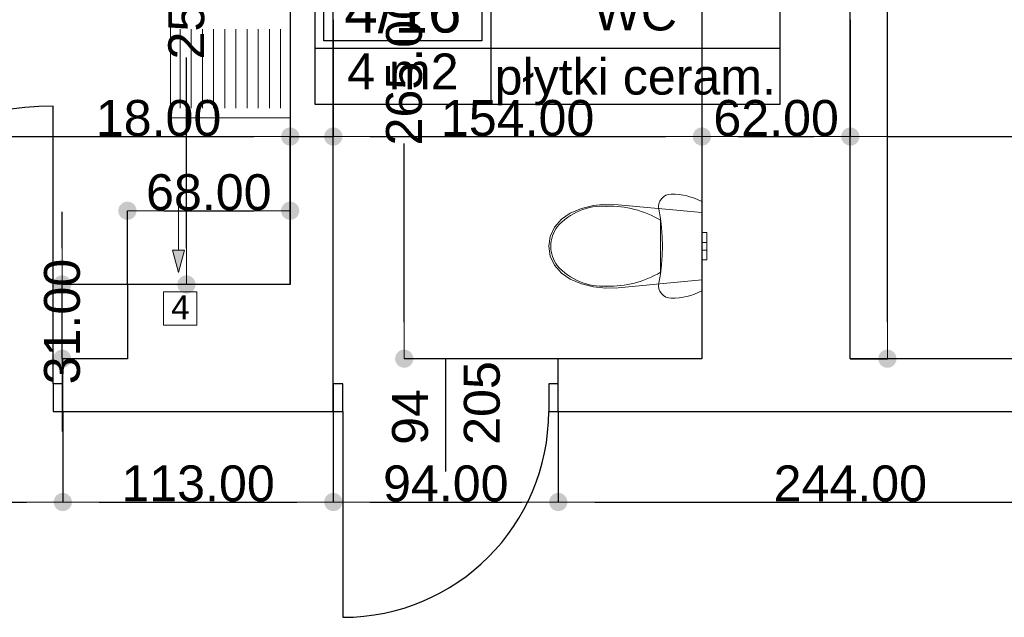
# Model space of a CAD drawing. Header units: millimetres. Extents: x -175445 to -20415, y -559200 to 231527.
# Tile 106 of 256: x -114518 to -110405, y -161121 to -158625. Entities that reach past the tile are written whole.
import ezdxf
from ezdxf.enums import TextEntityAlignment as Align

# ---------------------------------------------------------------- set-up
doc = ezdxf.new("R2010")
doc.units = ezdxf.units.MM
doc.header["$MEASUREMENT"] = 0
for name, color, linetype in [('Drzwi', 7, 'Continuous'), ('Linia', 7, 'Continuous'), ('Obiekt', 7, 'Continuous'), ('Strefa', 9, 'Continuous'), ('Słup', 7, 'Continuous'), ('Tekst', 7, 'Continuous'), ('Wymiary', 9, 'Continuous'), ('Ściana', 7, 'Continuous')]:
    doc.layers.add(name, color=color, linetype=linetype)
doc.styles.add('Arial', font='txt')
doc.dimstyles.new('GENERATED_STYLE__1', dxfattribs={"dimtxt": 150, "dimasz": 152, "dimexe": 0.18, "dimexo": 0, "dimgap": 0.09, "dimtad": 1, "dimtih": 1, "dimtoh": 1, "dimlfac": 0.1, "dimzin": 0, "dimdsep": 46, "dimtxsty": 'Arial', "dimblk": 'ARROWHEAD_11', "dimblk1": 'ARROWHEAD_11', "dimblk2": 'ARROWHEAD_11', "dimcen": 0.09, "dimclrd": 256, "dimclre": 256, "dimclrt": 256, "dimazin": 0, "dimtfac": 1, "dimtdec": 4, "dimtmove": 0, "dimatfit": 3, "dimfxl": 1, "dimtolj": 1, "dimtzin": 0, "dimarcsym": 0})
doc.dimstyles.new('GENERATED_STYLE__2', dxfattribs={"dimtxt": 150, "dimasz": 152, "dimexe": 0.18, "dimexo": 0, "dimgap": 0.09, "dimtad": 1, "dimlfac": 0.1, "dimzin": 0, "dimdsep": 46, "dimtxsty": 'Arial', "dimblk": 'ARROWHEAD_11', "dimblk1": 'ARROWHEAD_11', "dimblk2": 'ARROWHEAD_11', "dimcen": 0.09, "dimclrd": 256, "dimclre": 256, "dimclrt": 256, "dimazin": 0, "dimtfac": 1, "dimtdec": 4, "dimtmove": 0, "dimatfit": 3, "dimfxl": 1, "dimtolj": 1, "dimtzin": 0, "dimarcsym": 0})

# ---------------------------------------------------------------- blocks, each defined once
blk = doc.blocks.new('WC_4_16_16', base_point=(-112550.3, 36626.5))
at = {"layer": 'Strefa'}
for p, q in [((-113284.3, 36909.3), (-111342.1, 36909.3)), ((-113284.3, 36390.8), (-113284.3, 36909.3)), ((-112550.3, 36909.3), (-112550.3, 36390.8)), ((-111342.1, 36909.3), (-111342.1, 36390.8)), ((-113247.6, 36883.4), (-112587, 36883.4)), ((-113247.6, 36657.1), (-113247.6, 36883.4)), ((-112587, 36883.4), (-112587, 36657.1)), ((-112587, 36657.1), (-113247.6, 36657.1)), ((-113284.3, 36626.5), (-111342.1, 36626.5)), ((-111342.1, 36390.8), (-113284.3, 36390.8))]:
    blk.add_line(p, q, dxfattribs=at)
at = {"layer": 'Strefa', "style": 'Arial'}
for tag, height, p in [('ROOM_NUMBER', 180, (-112917.3, 36781.4)), ('ROOM_NAME', 150, (-111946.2, 36775.3)), ('ROOM_CALC_AREA', 150, (-112917.3, 36529)), ('floor_f', 150, (-111946.2, 36507.4))]:
    blk.add_attdef(tag, text='', height=height, dxfattribs=at).set_placement(p, align=Align.MIDDLE_CENTER)
blk = doc.blocks.new('ARROWHEAD_11')
at = {"color": 0, "linetype": 'Continuous', "lineweight": 0}
blk.add_line((0, 0), (-1, 0), dxfattribs=at)
at = {"color": 0, "linetype": 'Continuous', "lineweight": 0, "const_width": 0.25, "flags": 128}
blk.add_lwpolyline([(-0.125, 0, 1), (0.125, 0, 1)], format="xyb", close=True, dxfattribs=at)
blk = doc.blocks.new('*D1180')
at = {"layer": 'Defpoints', "color": 0}
for p in [(-115578, -160260.6), (-114338, -160260.6), (-114338, -160639.1)]:
    blk.add_point(p, dxfattribs=at)
at = {"layer": 'Wymiary', "lineweight": -2}
for p, q in [((-115578, -160260.6), (-115578, -160639.3)), ((-114338, -160260.6), (-114338, -160639.3)), ((-115426, -160639.1), (-114490, -160639.1))]:
    blk.add_line(p, q, dxfattribs=at)
at = {"layer": 'Wymiary', "lineweight": -2, "xscale": 152, "yscale": 152, "zscale": 152, "rotation": 180}
blk.add_blockref('ARROWHEAD_11', (-115578, -160639.1), dxfattribs=at)
at = {"layer": 'Wymiary', "lineweight": -2, "xscale": 152, "yscale": 152, "zscale": 152}
blk.add_blockref('ARROWHEAD_11', (-114338, -160639.1), dxfattribs=at)
at = {"layer": 'Wymiary', "lineweight": 13, "insert": (-114958, -160562.5), "char_height": 150, "attachment_point": 5, "style": 'Arial'}
blk.add_mtext('\\A1;124.00', dxfattribs=at)
blk = doc.blocks.new('*D1181')
at = {"layer": 'Defpoints', "color": 0}
for p in [(-114338, -160260.6), (-113208, -160260.6), (-113208, -160639.1)]:
    blk.add_point(p, dxfattribs=at)
at = {"layer": 'Wymiary', "lineweight": -2}
for p, q in [((-114338, -160260.6), (-114338, -160639.3)), ((-113208, -160260.6), (-113208, -160639.3)), ((-114186, -160639.1), (-113360, -160639.1))]:
    blk.add_line(p, q, dxfattribs=at)
at = {"layer": 'Wymiary', "lineweight": -2, "xscale": 152, "yscale": 152, "zscale": 152, "rotation": 180}
blk.add_blockref('ARROWHEAD_11', (-114338, -160639.1), dxfattribs=at)
at = {"layer": 'Wymiary', "lineweight": -2, "xscale": 152, "yscale": 152, "zscale": 152}
blk.add_blockref('ARROWHEAD_11', (-113208, -160639.1), dxfattribs=at)
at = {"layer": 'Wymiary', "lineweight": 13, "insert": (-113773, -160562.4), "char_height": 150, "attachment_point": 5, "style": 'Arial'}
blk.add_mtext('\\A1;113.00', dxfattribs=at)
blk = doc.blocks.new('*D1182')
at = {"layer": 'Defpoints', "color": 0}
for p in [(-113208, -160260.6), (-112268, -160260.6), (-112268, -160639.1)]:
    blk.add_point(p, dxfattribs=at)
at = {"layer": 'Wymiary', "lineweight": -2}
for p, q in [((-113208, -160260.6), (-113208, -160639.3)), ((-112268, -160260.6), (-112268, -160639.3)), ((-113056, -160639.1), (-112420, -160639.1))]:
    blk.add_line(p, q, dxfattribs=at)
at = {"layer": 'Wymiary', "lineweight": -2, "xscale": 152, "yscale": 152, "zscale": 152, "rotation": 180}
blk.add_blockref('ARROWHEAD_11', (-113208, -160639.1), dxfattribs=at)
at = {"layer": 'Wymiary', "lineweight": -2, "xscale": 152, "yscale": 152, "zscale": 152}
blk.add_blockref('ARROWHEAD_11', (-112268, -160639.1), dxfattribs=at)
at = {"layer": 'Wymiary', "lineweight": 13, "insert": (-112738, -160562.5), "char_height": 150, "attachment_point": 5, "style": 'Arial'}
blk.add_mtext('\\A1;94.00', dxfattribs=at)
blk = doc.blocks.new('*D1183')
at = {"layer": 'Defpoints', "color": 0}
for p in [(-112268, -160260.6), (-109828, -160260.6), (-109828, -160639.1)]:
    blk.add_point(p, dxfattribs=at)
at = {"layer": 'Wymiary', "lineweight": -2}
for p, q in [((-112268, -160260.6), (-112268, -160639.3)), ((-109828, -160260.6), (-109828, -160639.3)), ((-112116, -160639.1), (-109980, -160639.1))]:
    blk.add_line(p, q, dxfattribs=at)
at = {"layer": 'Wymiary', "lineweight": -2, "xscale": 152, "yscale": 152, "zscale": 152, "rotation": 180}
blk.add_blockref('ARROWHEAD_11', (-112268, -160639.1), dxfattribs=at)
at = {"layer": 'Wymiary', "lineweight": -2, "xscale": 152, "yscale": 152, "zscale": 152}
blk.add_blockref('ARROWHEAD_11', (-109828, -160639.1), dxfattribs=at)
at = {"layer": 'Wymiary', "lineweight": 13, "insert": (-111048, -160562.5), "char_height": 150, "attachment_point": 5, "style": 'Arial'}
blk.add_mtext('\\A1;244.00', dxfattribs=at)
blk = doc.blocks.new('*D1297')
at = {"layer": 'Defpoints', "color": 0}
for p in [(-114340.6, -159730.6), (-114068, -159730.6), (-114068, -160040.6)]:
    blk.add_point(p, dxfattribs=at)
at = {"layer": 'Wymiary', "lineweight": -2}
for p, q in [((-114340.6, -159578.6), (-114340.6, -159426.6)), ((-114068, -159730.6), (-114340.7, -159730.6)), ((-114340.6, -160040.6), (-114340.6, -159730.6)), ((-114068, -160040.6), (-114340.7, -160040.6)), ((-114340.6, -160192.6), (-114340.6, -160344.6))]:
    blk.add_line(p, q, dxfattribs=at)
at = {"layer": 'Wymiary', "lineweight": -2, "xscale": 152, "yscale": 152, "zscale": 152}
for p, rotation in [((-114340.6, -159730.6), 270), ((-114340.6, -160040.6), 90)]:
    blk.add_blockref('ARROWHEAD_11', p, dxfattribs=dict(at, rotation=rotation))
at = {"layer": 'Wymiary', "lineweight": 13, "insert": (-114340.6, -159885.6), "char_height": 150, "attachment_point": 5, "rotation": 90, "style": 'Arial'}
blk.add_mtext('\\A1;31.00', dxfattribs=at)
blk = doc.blocks.new('*D1298')
at = {"layer": 'Defpoints', "color": 0}
for p in [(-113388, -159422.7), (-114068, -159730.6), (-113388, -159730.6)]:
    blk.add_point(p, dxfattribs=at)
at = {"layer": 'Wymiary', "lineweight": -2}
for p, q in [((-114068, -159730.6), (-114068, -159422.6)), ((-113916, -159422.7), (-113540, -159422.7)), ((-113388, -159730.6), (-113388, -159422.6))]:
    blk.add_line(p, q, dxfattribs=at)
at = {"layer": 'Wymiary', "lineweight": -2, "xscale": 152, "yscale": 152, "zscale": 152, "rotation": 180}
blk.add_blockref('ARROWHEAD_11', (-114068, -159422.7), dxfattribs=at)
at = {"layer": 'Wymiary', "lineweight": -2, "xscale": 152, "yscale": 152, "zscale": 152}
blk.add_blockref('ARROWHEAD_11', (-113388, -159422.7), dxfattribs=at)
at = {"layer": 'Wymiary', "lineweight": 13, "insert": (-113728, -159346.1), "char_height": 150, "attachment_point": 5, "style": 'Arial'}
blk.add_mtext('\\A1;68.00', dxfattribs=at)
blk = doc.blocks.new('*D1301')
at = {"layer": 'Defpoints', "color": 0}
for p in [(-112911.7, -157390.6), (-111848, -157390.6), (-111668, -160040.6)]:
    blk.add_point(p, dxfattribs=at)
at = {"layer": 'Wymiary', "lineweight": -2}
for p, q in [((-111848, -157390.6), (-112911.8, -157390.6)), ((-112911.7, -157542.6), (-112911.7, -158517)), ((-112911.7, -159888.6), (-112911.7, -159141.9)), ((-111668, -160040.6), (-112911.8, -160040.6))]:
    blk.add_line(p, q, dxfattribs=at)
at = {"layer": 'Wymiary', "lineweight": -2, "xscale": 152, "yscale": 152, "zscale": 152}
for p, rotation in [((-112911.7, -157390.6), 90), ((-112911.7, -160040.6), 270)]:
    blk.add_blockref('ARROWHEAD_11', p, dxfattribs=dict(at, rotation=rotation))
at = {"layer": 'Wymiary', "lineweight": 13, "insert": (-112911.7, -158829.5), "char_height": 150, "attachment_point": 5, "rotation": 90, "style": 'Arial'}
blk.add_mtext('\\A1;265.00', dxfattribs=at)
blk = doc.blocks.new('*D1305')
at = {"layer": 'Defpoints', "color": 0}
for p in [(-111048, -154863.7), (-110893.2, -154863.7), (-111048, -160040.6)]:
    blk.add_point(p, dxfattribs=at)
at = {"layer": 'Wymiary', "lineweight": -2}
for p, q in [((-111048, -154863.7), (-110893.1, -154863.7)), ((-110893.2, -155015.7), (-110893.2, -157286.2)), ((-110893.2, -159888.6), (-110893.2, -157618.1)), ((-111048, -160040.6), (-110893.1, -160040.6))]:
    blk.add_line(p, q, dxfattribs=at)
at = {"layer": 'Wymiary', "lineweight": -2, "xscale": 152, "yscale": 152, "zscale": 152}
for p, rotation in [((-110893.2, -154863.7), 90), ((-110893.2, -160040.6), 270)]:
    blk.add_blockref('ARROWHEAD_11', p, dxfattribs=dict(at, rotation=rotation))
at = {"layer": 'Wymiary', "lineweight": 13, "insert": (-110893.2, -157452.2), "char_height": 150, "attachment_point": 5, "rotation": 90, "style": 'Arial'}
blk.add_mtext('\\A1;518', dxfattribs=at)
blk = doc.blocks.new('*D1327')
at = {"layer": 'Defpoints', "color": 0}
for p in [(-113388, -159112.8), (-118258, -159690.6), (-113388, -159730.6)]:
    blk.add_point(p, dxfattribs=at)
at = {"layer": 'Wymiary', "lineweight": -2}
for p, q in [((-118258, -159690.6), (-118258, -159112.7)), ((-118106, -159112.8), (-113540, -159112.8)), ((-113388, -159730.6), (-113388, -159112.7))]:
    blk.add_line(p, q, dxfattribs=at)
at = {"layer": 'Wymiary', "lineweight": -2, "xscale": 152, "yscale": 152, "zscale": 152, "rotation": 180}
blk.add_blockref('ARROWHEAD_11', (-118258, -159112.8), dxfattribs=at)
at = {"layer": 'Wymiary', "lineweight": -2, "xscale": 152, "yscale": 152, "zscale": 152}
blk.add_blockref('ARROWHEAD_11', (-113388, -159112.8), dxfattribs=at)
at = {"layer": 'Wymiary', "lineweight": 13, "insert": (-115936.8, -159036.2), "char_height": 150, "attachment_point": 5, "style": 'Arial'}
blk.add_mtext('\\A1;487.00', dxfattribs=at)
blk = doc.blocks.new('*D1328')
at = {"layer": 'Defpoints', "color": 0}
for p in [(-113208, -158625.6), (-113208, -159112.8), (-113388, -159730.6)]:
    blk.add_point(p, dxfattribs=at)
at = {"layer": 'Wymiary', "lineweight": -2}
for p, q in [((-113208, -158625.6), (-113208, -159113)), ((-114183.7, -159112.8), (-113692, -159112.8)), ((-113692, -159112.8), (-113540, -159112.8)), ((-113388, -159730.6), (-113388, -159112.7)), ((-113388, -159112.8), (-113208, -159112.8)), ((-113056, -159112.8), (-112904, -159112.8))]:
    blk.add_line(p, q, dxfattribs=at)
at = {"layer": 'Wymiary', "lineweight": -2, "xscale": 152, "yscale": 152, "zscale": 152}
blk.add_blockref('ARROWHEAD_11', (-113388, -159112.8), dxfattribs=at)
at = {"layer": 'Wymiary', "lineweight": -2, "xscale": 152, "yscale": 152, "zscale": 152, "rotation": 180}
blk.add_blockref('ARROWHEAD_11', (-113208, -159112.8), dxfattribs=at)
at = {"layer": 'Wymiary', "lineweight": 13, "insert": (-113937.9, -159036.2), "char_height": 150, "attachment_point": 5, "style": 'Arial'}
blk.add_mtext('\\A1;18.00', dxfattribs=at)
blk = doc.blocks.new('*D1329')
at = {"layer": 'Defpoints', "color": 0}
for p in [(-113208, -158625.6), (-111668, -158625.6), (-111668, -159112.8)]:
    blk.add_point(p, dxfattribs=at)
at = {"layer": 'Wymiary', "lineweight": -2}
for p, q in [((-113208, -158625.6), (-113208, -159113)), ((-111668, -158625.6), (-111668, -159113)), ((-113056, -159112.8), (-111820, -159112.8))]:
    blk.add_line(p, q, dxfattribs=at)
at = {"layer": 'Wymiary', "lineweight": -2, "xscale": 152, "yscale": 152, "zscale": 152, "rotation": 180}
blk.add_blockref('ARROWHEAD_11', (-113208, -159112.8), dxfattribs=at)
at = {"layer": 'Wymiary', "lineweight": -2, "xscale": 152, "yscale": 152, "zscale": 152}
blk.add_blockref('ARROWHEAD_11', (-111668, -159112.8), dxfattribs=at)
at = {"layer": 'Wymiary', "lineweight": 13, "insert": (-112438, -159036.2), "char_height": 150, "attachment_point": 5, "style": 'Arial'}
blk.add_mtext('\\A1;154.00', dxfattribs=at)
blk = doc.blocks.new('*D1330')
at = {"layer": 'Defpoints', "color": 0}
for p in [(-111668, -158625.6), (-111048, -158625.6), (-111048, -159112.8)]:
    blk.add_point(p, dxfattribs=at)
at = {"layer": 'Wymiary', "lineweight": -2}
for p, q in [((-111668, -158625.6), (-111668, -159113)), ((-111048, -158625.6), (-111048, -159113)), ((-111516, -159112.8), (-111200, -159112.8))]:
    blk.add_line(p, q, dxfattribs=at)
at = {"layer": 'Wymiary', "lineweight": -2, "xscale": 152, "yscale": 152, "zscale": 152, "rotation": 180}
blk.add_blockref('ARROWHEAD_11', (-111668, -159112.8), dxfattribs=at)
at = {"layer": 'Wymiary', "lineweight": -2, "xscale": 152, "yscale": 152, "zscale": 152}
blk.add_blockref('ARROWHEAD_11', (-111048, -159112.8), dxfattribs=at)
at = {"layer": 'Wymiary', "lineweight": 13, "insert": (-111358, -159036.2), "char_height": 150, "attachment_point": 5, "style": 'Arial'}
blk.add_mtext('\\A1;62.00', dxfattribs=at)
blk = doc.blocks.new('*D1331')
at = {"layer": 'Defpoints', "color": 0}
for p in [(-107748, -157795.4), (-111048, -158625.6), (-107748, -159112.8)]:
    blk.add_point(p, dxfattribs=at)
at = {"layer": 'Wymiary', "lineweight": -2}
for p, q in [((-107748, -157795.4), (-107748, -159113)), ((-111048, -158625.6), (-111048, -159113)), ((-110896, -159112.8), (-107900, -159112.8))]:
    blk.add_line(p, q, dxfattribs=at)
at = {"layer": 'Wymiary', "lineweight": -2, "xscale": 152, "yscale": 152, "zscale": 152, "rotation": 180}
blk.add_blockref('ARROWHEAD_11', (-111048, -159112.8), dxfattribs=at)
at = {"layer": 'Wymiary', "lineweight": -2, "xscale": 152, "yscale": 152, "zscale": 152}
blk.add_blockref('ARROWHEAD_11', (-107748, -159112.8), dxfattribs=at)
at = {"layer": 'Wymiary', "lineweight": 13, "insert": (-109511.8, -159036.1), "char_height": 150, "attachment_point": 5, "style": 'Arial'}
blk.add_mtext('\\A1;330.00', dxfattribs=at)
blk = doc.blocks.new('*D1342')
at = {"layer": 'Defpoints', "color": 0}
for p in [(-113821.4, -157210.6), (-113388, -157210.6), (-113388, -159730.6)]:
    blk.add_point(p, dxfattribs=at)
at = {"layer": 'Wymiary', "lineweight": -2}
for p, q in [((-113388, -157210.6), (-113821.6, -157210.6)), ((-113821.4, -157362.6), (-113821.4, -158158.2)), ((-113821.4, -159578.6), (-113821.4, -158783.1)), ((-113388, -159730.6), (-113821.6, -159730.6))]:
    blk.add_line(p, q, dxfattribs=at)
at = {"layer": 'Wymiary', "lineweight": -2, "xscale": 152, "yscale": 152, "zscale": 152}
for p, rotation in [((-113821.4, -157210.6), 90), ((-113821.4, -159730.6), 270)]:
    blk.add_blockref('ARROWHEAD_11', p, dxfattribs=dict(at, rotation=rotation))
at = {"layer": 'Wymiary', "lineweight": 13, "insert": (-113821.4, -158470.6), "char_height": 150, "attachment_point": 5, "rotation": 90, "style": 'Arial'}
blk.add_mtext('\\A1;252.00', dxfattribs=at)

msp = doc.modelspace()

# ---------------------------------------------------------------- hatches: boundary and pattern name
at = {"layer": 'Linia', "linetype": 'Continuous', "lineweight": 13}
msp.add_hatch(color=253, dxfattribs=at).paths.add_polyline_path([(-113854.156, -159680.611), (-113829.156, -159587.309), (-113879.156, -159587.309)])

# ---------------------------------------------------------------- linework, layer by layer
at = {"layer": 'Drzwi', "color": 253}
for p, q in [((-114378.019, -160145.636), (-114378.019, -158985.636)), ((-114338.019, -160145.636), (-114378.019, -160145.636)), ((-114378.019, -160145.636), (-114378.019, -160260.636)), ((-114338.019, -160260.636), (-114338.019, -160145.636)), ((-114338.019, -160260.636), (-114338.019, -160145.636)), ((-113168.019, -160145.636), (-113208.019, -160145.636)), ((-113208.019, -160145.636), (-113208.019, -160260.636)), ((-113208.019, -160260.636), (-113208.019, -160145.636)), ((-113168.019, -160260.636), (-113168.019, -160145.636)), ((-112268.019, -160145.636), (-112308.019, -160145.636)), ((-112308.019, -160145.636), (-112308.019, -160260.636)), ((-112268.019, -160260.636), (-112268.019, -160145.636)), ((-112268.019, -160260.636), (-112268.019, -160145.636)), ((-114378.019, -160260.636), (-114338.019, -160260.636)), ((-113208.019, -160260.636), (-113168.019, -160260.636)), ((-113168.019, -160260.636), (-113168.019, -161120.636)), ((-112308.019, -160260.636), (-112268.019, -160260.636))]:
    msp.add_line(p, q, dxfattribs=at)
for centre, radius, start, end in [((-114378.019, -160145.636), 1160, 90, 180), ((-113168.019, -160260.636), 860, 270, 0)]:
    msp.add_arc(centre, radius, start, end, dxfattribs=at)
at = {"layer": 'Linia', "color": 253, "lineweight": 13}
for p, q in [((-113854.156, -159352.918), (-113854.156, -159587.309)), ((-113854.156, -159680.611), (-113879.156, -159587.309)), ((-113879.156, -159587.309), (-113829.156, -159587.309)), ((-113854.156, -159680.611), (-113829.156, -159587.309)), ((-113917.49, -159901.246), (-113917.49, -159761.246)), ((-113917.49, -159761.246), (-113777.49, -159761.246)), ((-113777.49, -159761.246), (-113777.49, -159901.246)), ((-113777.49, -159901.246), (-113917.49, -159901.246))]:
    msp.add_line(p, q, dxfattribs=at)
at = {"layer": 'Obiekt', "color": 253, "lineweight": 5}
for p, q in [((-113388.019, -158183.973), (-113388.019, -159033.973)), ((-113888.019, -159033.973), (-113888.019, -158608.973)), ((-113848.019, -158663.973), (-113848.019, -158993.973)), ((-113801.352, -158663.973), (-113801.352, -158993.973)), ((-113754.685, -158663.973), (-113754.685, -158993.973)), ((-113708.019, -158663.973), (-113708.019, -158993.973)), ((-113661.352, -158663.973), (-113661.352, -158993.973)), ((-113614.685, -158663.973), (-113614.685, -158993.973)), ((-113568.019, -158663.973), (-113568.019, -158993.973)), ((-113521.352, -158663.973), (-113521.352, -158993.973)), ((-113474.685, -158663.973), (-113474.685, -158993.973)), ((-113428.019, -158663.973), (-113428.019, -158993.973)), ((-113388.019, -159033.973), (-113888.019, -159033.973)), ((-111849.009, -159404.681), (-111847.485, -159393.173)), ((-111847.485, -159393.173), (-111843.472, -159382.28)), ((-111843.472, -159382.28), (-111837.165, -159372.535)), ((-111837.165, -159372.535), (-111828.873, -159364.413)), ((-111828.873, -159364.413), (-111819.001, -159358.31)), ((-111819.001, -159358.31), (-111808.03, -159354.525)), ((-111808.03, -159354.525), (-111796.495, -159353.242)), ((-111796.495, -159353.242), (-111779.84, -159353.731)), ((-111779.84, -159353.731), (-111763.242, -159355.196)), ((-111763.242, -159355.196), (-111746.758, -159357.633)), ((-111746.758, -159357.633), (-111730.446, -159361.032)), ((-111730.446, -159361.032), (-111714.361, -159365.382)), ((-111714.361, -159365.382), (-111698.558, -159370.669)), ((-111698.558, -159370.669), (-111683.093, -159376.873)), ((-111683.093, -159376.873), (-111668.019, -159383.974)), ((-111668.019, -159383.974), (-111668.019, -159757.511)), ((-112255.324, -159458.343), (-112218.129, -159432.745)), ((-112218.129, -159432.745), (-112171.191, -159413.724)), ((-112171.191, -159413.724), (-112121.444, -159401.319)), ((-112121.444, -159401.319), (-112070.098, -159395.831)), ((-112070.098, -159395.831), (-112018.402, -159397.394)), ((-112018.402, -159397.394), (-111668.019, -159429.768)), ((-111847.969, -159416.243), (-111849.009, -159404.681)), ((-111841.187, -159454.527), (-111847.969, -159416.243)), ((-111668.019, -159429.768), (-111668.019, -159711.717)), ((-112283.843, -159491.386), (-112255.324, -159458.343)), ((-111836.331, -159493.103), (-111841.187, -159454.527)), ((-111841.062, -159461.801), (-111841.062, -159570.743)), ((-112301.802, -159529.694), (-112283.843, -159491.386)), ((-112272.569, -159489.667), (-112272.568, -159489.666)), ((-111833.412, -159531.874), (-111836.331, -159493.103)), ((-111668.019, -159530.438), (-111668.019, -159513.743)), ((-111668.019, -159513.743), (-111648.019, -159513.743)), ((-111648.019, -159530.438), (-111648.019, -159513.743)), ((-112308.019, -159570.743), (-112301.802, -159529.694)), ((-111832.439, -159570.743), (-111833.412, -159531.874)), ((-111668.019, -159554.743), (-111668.019, -159530.438)), ((-111668.019, -159559.429), (-111668.019, -159554.743)), ((-111668.019, -159554.743), (-111648.019, -159554.743)), ((-111648.019, -159554.743), (-111648.019, -159530.438)), ((-111648.019, -159559.429), (-111648.019, -159554.743)), ((-112301.802, -159611.791), (-112308.019, -159570.743)), ((-112299.38, -159570.742), (-112299.38, -159570.743)), ((-111841.062, -159570.743), (-111841.062, -159679.684)), ((-111833.412, -159609.611), (-111832.439, -159570.743)), ((-111668.019, -159570.743), (-111668.019, -159559.429)), ((-111668.019, -159582.056), (-111668.019, -159570.743)), ((-111668.019, -159586.743), (-111668.019, -159582.056)), ((-111668.019, -159586.743), (-111648.019, -159586.743)), ((-111668.019, -159611.048), (-111668.019, -159586.743)), ((-111648.019, -159570.743), (-111648.019, -159559.429)), ((-111648.019, -159582.056), (-111648.019, -159570.743)), ((-111648.019, -159586.743), (-111648.019, -159582.056)), ((-111648.019, -159611.048), (-111648.019, -159586.743)), ((-112283.843, -159650.1), (-112301.802, -159611.791)), ((-111836.331, -159648.382), (-111833.412, -159609.611)), ((-111668.019, -159627.743), (-111668.019, -159611.048)), ((-111668.019, -159627.743), (-111648.019, -159627.743)), ((-111648.019, -159627.743), (-111648.019, -159611.048)), ((-112255.324, -159683.142), (-112283.843, -159650.1)), ((-111841.187, -159686.958), (-111836.331, -159648.382)), ((-112218.129, -159708.74), (-112255.324, -159683.142)), ((-112171.191, -159727.761), (-112218.129, -159708.74)), ((-111668.019, -159711.717), (-112018.402, -159744.091)), ((-111847.969, -159725.242), (-111841.187, -159686.958)), ((-112121.444, -159740.166), (-112171.191, -159727.761)), ((-112070.098, -159745.654), (-112121.444, -159740.166)), ((-112018.402, -159744.091), (-112070.098, -159745.654)), ((-111849.009, -159736.804), (-111847.969, -159725.242)), ((-111847.485, -159748.312), (-111849.009, -159736.804)), ((-111843.472, -159759.205), (-111847.485, -159748.312)), ((-111837.165, -159768.95), (-111843.472, -159759.205)), ((-111668.019, -159757.511), (-111683.093, -159764.612)), ((-111828.873, -159777.072), (-111837.165, -159768.95)), ((-111819.001, -159783.175), (-111828.873, -159777.072)), ((-111808.03, -159786.96), (-111819.001, -159783.175)), ((-111796.495, -159788.243), (-111808.03, -159786.96)), ((-111779.84, -159787.754), (-111796.495, -159788.243)), ((-111763.242, -159786.289), (-111779.84, -159787.754)), ((-111746.758, -159783.853), (-111763.242, -159786.289)), ((-111730.446, -159780.453), (-111746.758, -159783.853)), ((-111714.361, -159776.103), (-111730.446, -159780.453)), ((-111698.558, -159770.816), (-111714.361, -159776.103)), ((-111683.093, -159764.612), (-111698.558, -159770.816))]:
    msp.add_line(p, q, dxfattribs=at)
at = {"layer": 'Obiekt', "color": 253}
msp.add_line((-112738.019, -160512.014), (-112738.019, -160040.636), dxfattribs=at)
at = {"layer": 'Obiekt', "color": 253, "lineweight": 5}
for centre, radius, start, end in [((-112080.322, -159660.203), 256.976, 86.804848, 138.424498), ((-112055.956, -159828.838), 425.383, 59.651766, 91.353931), ((-112160.777, -159571.554), 138.562, 143.777189, 179.664406), ((-112160.774, -159569.93), 138.565, 180.335586, 216.222804), ((-112080.322, -159481.282), 256.976, 221.575502, 273.195152), ((-112055.956, -159312.647), 425.383, 268.646069, 300.348234)]:
    msp.add_arc(centre, radius, start, end, dxfattribs=at)
for p in [(-112066.004, -159403.706), (-111841.062, -159461.801), (-112272.568, -159651.819), (-112066.004, -159737.779)]:
    msp.add_point(p, dxfattribs=at)
at = {"layer": 'Słup', "color": 253}
for p, q in [((-114068.019, -159730.636), (-114068.019, -160040.636)), ((-113388.019, -159730.636), (-114068.019, -159730.636))]:
    msp.add_line(p, q, dxfattribs=at)
at = {"layer": 'Ściana', "color": 253}
for p, q in [((-114338.019, -160145.636), (-114338.019, -160040.636)), ((-113208.019, -160145.636), (-113208.019, -160040.636)), ((-112268.019, -160145.636), (-112268.019, -160040.636)), ((-114338.019, -160260.636), (-114338.019, -160145.636)), ((-113208.019, -160260.636), (-113208.019, -160145.636)), ((-112268.019, -160260.636), (-112268.019, -160145.636))]:
    msp.add_line(p, q, dxfattribs=at)
at = {"layer": 'Ściana', "color": 253, "flags": 128}
for points in [[(-113388.019, -157210.636), (-113388.019, -159730.636)], [(-111048.019, -160040.636), (-111048.019, -157210.636)], [(-113208.019, -160040.636), (-113208.019, -157390.636)], [(-111668.019, -157720.636), (-111668.019, -160040.636)], [(-114068.019, -160040.636), (-114338.019, -160040.636)], [(-111668.019, -160040.636), (-112268.019, -160040.636)], [(-109828.019, -160040.636), (-111048.019, -160040.636)], [(-114338.019, -160260.636), (-113208.019, -160260.636)], [(-112268.019, -160260.636), (-109828.019, -160260.636)]]:
    msp.add_lwpolyline(points, dxfattribs=at)

# ---------------------------------------------------------------- block references
at = {"layer": 'Strefa', "color": 253}
ref = msp.add_blockref('WC_4_16_16', (-112550.297, -158743.465), dxfattribs=at)
ref.add_attrib('ROOM_NAME', 'WC', dxfattribs={"color": 7, "height": 150, "style": 'Arial'}).set_placement((-111946.213, -158594.7), align=Align.MIDDLE_CENTER)
ref.add_attrib('ROOM_NUMBER', '4/16', dxfattribs={"color": 7, "height": 180, "style": 'Arial'}).set_placement((-112917.318, -158588.518), align=Align.MIDDLE_CENTER)
ref.add_attrib('ROOM_CALC_AREA', '4 m2', dxfattribs={"color": 7, "height": 150, "style": 'Arial'}).set_placement((-112917.318, -158840.965), align=Align.MIDDLE_CENTER)
ref.add_attrib('floor_f', 'płytki ceram.', dxfattribs={"color": 7, "height": 150, "style": 'Arial'}).set_placement((-111946.213, -158862.565), align=Align.MIDDLE_CENTER)

# ---------------------------------------------------------------- texts
at = {"layer": 'Obiekt', "color": 253, "char_height": 150, "attachment_point": 7, "rotation": 90, "style": 'Arial'}
for s, insert in [('\\A1;{\\fArial|b0|i0|c238|p38;205}', (-112510.55, -160400.462)), ('\\A1;{\\fArial|b0|i0|c238|p38;94}', (-112810.55, -160400.462))]:
    msp.add_mtext(s, dxfattribs=dict(at, insert=insert))
at = {"layer": 'Tekst', "color": 253, "lineweight": 13, "insert": (-113885.433, -159825.531), "char_height": 100, "attachment_point": 4, "style": 'Arial'}
msp.add_mtext('\\A1;{\\fArial|b0|i0|c238|p38;4}', dxfattribs=at)

# ---------------------------------------------------------------- dimensions: what is measured, and where the dimension line sits
at = {"layer": 'Wymiary', "color": 8, "lineweight": 13}
dim = msp.add_linear_dim(base=(-110893.234, -154863.714), p1=(-111048.019, -160040.636), p2=(-111048.019, -154863.714), angle=90, text='518', dimstyle='GENERATED_STYLE__2', dxfattribs=at)
dim.commit()
dim.dimension.update_dxf_attribs({"geometry": '*D1305', "text_midpoint": (-110893.234, -157452.175), "dimtype": 160, "text_rotation": 90})
for base, p1, p2, picture, middle in [((-113821.401, -157210.636), (-113388.019, -159730.636), (-113388.019, -157210.636), '*D1342', (-113821.401, -158470.636)), ((-112911.652, -157390.636), (-111668.019, -160040.636), (-111848.019, -157390.636), '*D1301', (-112911.652, -158829.465)), ((-114340.564, -159730.636), (-114068.019, -160040.636), (-114068.019, -159730.636), '*D1297', (-114340.564, -159885.636))]:
    dim = msp.add_linear_dim(base=base, p1=p1, p2=p2, angle=90, dimstyle='GENERATED_STYLE__2', dxfattribs=at)
    dim.commit()
    dim.dimension.update_dxf_attribs({"geometry": picture, "text_midpoint": middle, "dimtype": 160, "text_rotation": 90})
for base, p1, p2, picture, middle in [((-107748.019, -159112.846), (-111048.019, -158625.636), (-107748.019, -157795.412), '*D1331', (-109511.848, -159112.846)), ((-113208.019, -159112.846), (-113388.019, -159730.636), (-113208.019, -158625.636), '*D1328', (-113937.88, -159112.846)), ((-111668.019, -159112.846), (-113208.019, -158625.636), (-111668.019, -158625.636), '*D1329', (-112438.019, -159112.846)), ((-111048.019, -159112.846), (-111668.019, -158625.636), (-111048.019, -158625.636), '*D1330', (-111358.019, -159112.846)), ((-113388.019, -159112.846), (-118258.019, -159690.636), (-113388.019, -159730.636), '*D1327', (-115936.848, -159112.846)), ((-113388.019, -159422.737), (-114068.019, -159730.636), (-113388.019, -159730.636), '*D1298', (-113728.019, -159422.737)), ((-114338.019, -160639.136), (-115578.019, -160260.636), (-114338.019, -160260.636), '*D1180', (-114958.019, -160639.136)), ((-113208.019, -160639.136), (-114338.019, -160260.636), (-113208.019, -160260.636), '*D1181', (-113773.019, -160639.136)), ((-112268.019, -160639.136), (-113208.019, -160260.636), (-112268.019, -160260.636), '*D1182', (-112738.019, -160639.136)), ((-109828.019, -160639.136), (-112268.019, -160260.636), (-109828.019, -160260.636), '*D1183', (-111048.019, -160639.136))]:
    dim = msp.add_linear_dim(base=base, p1=p1, p2=p2, dimstyle='GENERATED_STYLE__1', dxfattribs=at)
    dim.commit()
    dim.dimension.update_dxf_attribs({"geometry": picture, "text_midpoint": middle, "dimtype": 160})

doc.saveas('drawing.dxf')
